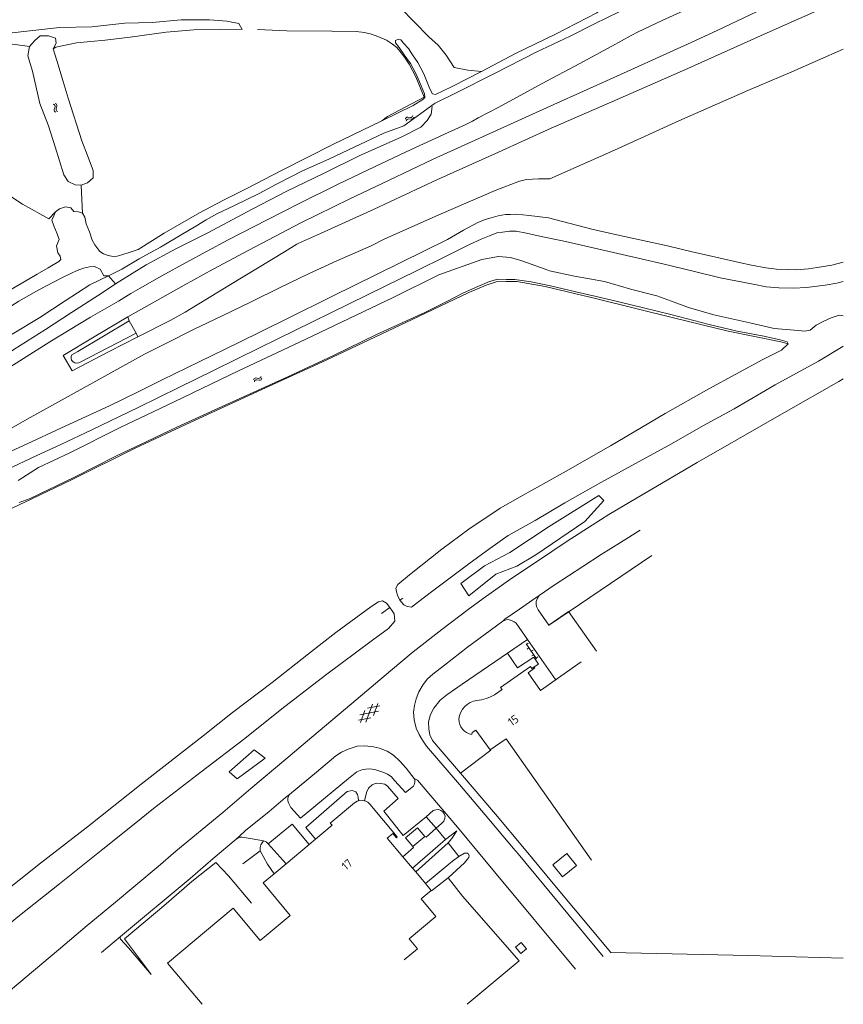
# Model space of a CAD drawing. Header units: metres. Extents: x 157366 to 159470, y 577030 to 578469.
# Tile 24 of 35: x 159270 to 159468, y 577032 to 577269. Entities that reach past the tile are written whole.
import ezdxf

# ---------------------------------------------------------------- set-up
doc = ezdxf.new("R2010")
doc.units = ezdxf.units.M
doc.header["$MEASUREMENT"] = 0
for name, color, linetype, lineweight in [('Gbkn_B01_hoofdgebouw', 1, 'Continuous', 18), ('Gbkn_B02_bijgebouw', 1, 'Continuous', 18), ('Gbkn_B14_dakrand bijgebouw', 1, 'Continuous', 18), ('Gbkn_S01_gesloten verharding (k)', 252, 'Continuous', 18), ('Gbkn_S02_open verharding', 252, 'Continuous', 18), ('Gbkn_S05_water', 252, 'Continuous', 18), ('Gbkn_T00_terreinafscheiding', 252, 'Continuous', 18), ('Gbkn_T02_raster', 252, 'Continuous', 18), ('Gbkn_T03_hek', 252, 'Continuous', 18), ('Gbkn_T04_heg', 252, 'Continuous', 18), ('Gbkn_T09_insteek sloot', 252, 'Continuous', 18), ('Gbkn_T20_overige afscheiding', 252, 'Continuous', 18), ('Gbkn_V00_kant verharding', 252, 'Continuous', 18), ('Gbkn_Z02_huisnummer', 252, 'Continuous', 18)]:
    doc.layers.add(name, color=color, linetype=linetype, lineweight=lineweight)
doc.styles.add('NLCS-ISO-M1000-T25', font='NLCS-ISO.ttf', dxfattribs={"height": 2.5})

msp = doc.modelspace()

# ---------------------------------------------------------------- linework, layer by layer
at = {"layer": 'Gbkn_B01_hoofdgebouw', "flags": 128}
for points in [[(159393.66, 577113.23), (159393.83, 577112.99), (159392.21, 577111.84), (159395.21, 577107.59), (159404.91, 577114.43)], [(159385.62, 577108.32), (159392.76, 577113.35)], [(159392.76, 577113.35), (159393.11, 577112.84), (159393.66, 577113.23)], [(159384.18, 577106.55), (159385.98, 577107.82), (159385.62, 577108.32)], [(159407.46, 577066.89), (159386.93, 577095.99), (159383.09, 577093.32), (159379.7, 577098.07), (159378.82, 577097.46), (159378.72, 577097.01)], [(159344.73, 577075.78), (159350.57, 577080.65), (159351.15, 577081.01), (159351.54, 577081.14)], [(159351.54, 577081.14), (159351.8, 577081.23), (159352.97, 577081.14)], [(159352.97, 577081.14), (159353.14, 577081.12), (159353.74, 577080.81), (159354.25, 577080.34), (159360.82, 577072.47), (159360.6, 577072.26)], [(159341.2, 577071.92), (159345.18, 577075.24), (159344.73, 577075.78)], [(159365.66, 577074.66), (159362.79, 577072.22), (159364.57, 577070.12)], [(159364.57, 577070.12), (159367.43, 577072.56), (159365.66, 577074.66)], [(159339.67, 577070.64), (159341.2, 577071.92)], [(159360.6, 577072.26), (159359.74, 577073.27), (159358.42, 577072.17), (159362.16, 577067.7)], [(159334.12, 577066.02), (159339.67, 577070.64)], [(159362.16, 577067.7), (159364.49, 577064.92)], [(159331.25, 577063.62), (159334.12, 577066.02)], [(159364.49, 577064.92), (159365.23, 577064.04)], [(159328.6, 577061.41), (159331.25, 577063.62)], [(159365.23, 577064.04), (159367.55, 577061.27)], [(159335.1, 577053.63), (159328.6, 577061.41)], [(159368.93, 577059.62), (159366.52, 577057.59), (159370.03, 577053.39), (159363.63, 577048.03), (159365.64, 577045.63), (159362.46, 577042.97)], [(159367.55, 577061.27), (159368.93, 577059.62)], [(159313.98, 577032.29), (159305.7, 577042.19), (159321.44, 577055.35), (159327.9, 577047.61), (159335.1, 577053.63)]]:
    msp.add_lwpolyline(points, dxfattribs=at)
at = {"layer": 'Gbkn_B01_hoofdgebouw'}
for points in [[(159379.92, 577105.17, 0.343013), (159375.58, 577100.76)], [(159379.92, 577105.17, 0.106081), (159384.18, 577106.55)]]:
    msp.add_lwpolyline(points, format="xyb", dxfattribs=at)
at = {"layer": 'Gbkn_B01_hoofdgebouw', "extrusion": (0, 0, -1)}
msp.add_lwpolyline([(-159378.72, 577097.01, 0.370155), (-159375.58, 577100.76)], format="xyb", dxfattribs=at)
at = {"layer": 'Gbkn_B02_bijgebouw', "flags": 128}
msp.add_lwpolyline([(159389.19, 577045.97), (159390.46, 577044.44), (159391.84, 577045.59), (159390.56, 577047.12), (159389.19, 577045.97)], dxfattribs=at)
at = {"layer": 'Gbkn_B14_dakrand bijgebouw', "flags": 128}
msp.add_lwpolyline([(159401.48, 577068.47), (159403.82, 577065.58), (159400.49, 577062.87), (159398.14, 577065.76), (159401.48, 577068.47)], dxfattribs=at)
at = {"layer": 'Gbkn_S01_gesloten verharding (k)'}
for points in [[(159353.29, 577100), (159354.84, 577104.33)], [(159355.14, 577101.57), (159356.16, 577104.44)], [(159356.33, 577102.58), (159351.8, 577101.75)], [(159351.97, 577099.88), (159352.99, 577102.76)], [(159356.65, 577103.87), (159353.65, 577103.32)], [(159354.48, 577101.01), (159351.48, 577100.46)]]:
    msp.add_lwpolyline(points, dxfattribs=at)
at = {"layer": 'Gbkn_S02_open verharding'}
for points in [[(159391.71, 577118.78), (159394.24, 577115.18)], [(159392.24, 577118.9), (159391.83, 577118.62)], [(159392.4, 577117.8), (159391.99, 577117.51)], [(159393.39, 577117.27), (159392.98, 577116.98)], [(159393.55, 577116.16), (159393.14, 577115.87)], [(159394.54, 577115.63), (159394.13, 577115.34)]]:
    msp.add_lwpolyline(points, dxfattribs=at)
at = {"layer": 'Gbkn_S05_water'}
for points in [[(159278.68, 577247.58, 0.417728), (159278.27, 577248.21)], [(159278.48, 577246.94, 0.417728), (159278.88, 577246.31)], [(159279.14, 577247.73, 0.417728), (159278.73, 577248.36)], [(159278.94, 577247.09, 0.417728), (159279.34, 577246.45)], [(159363.32, 577245.12, 0.417728), (159362.76, 577244.62)], [(159363.54, 577244.69, 0.417728), (159362.98, 577244.19)], [(159363.98, 577245.03, 0.417728), (159364.54, 577245.53)], [(159364.2, 577244.6, 0.417728), (159364.76, 577245.1)], [(159326.88, 577182.56, 0.417728), (159326.3, 577182.08)], [(159327.54, 577182.45, 0.417728), (159328.11, 577182.93)], [(159327.75, 577182.02, 0.417728), (159328.32, 577182.5)], [(159327.08, 577182.13, 0.417728), (159326.51, 577181.65)]]:
    msp.add_lwpolyline(points, format="xyb", dxfattribs=at)
for points in [[(159278.48, 577246.94), (159278.68, 577247.58)], [(159278.94, 577247.09), (159279.14, 577247.73)], [(159363.98, 577245.03), (159363.32, 577245.12)], [(159364.2, 577244.6), (159363.54, 577244.69)], [(159327.54, 577182.45), (159326.88, 577182.56)], [(159327.75, 577182.02), (159327.08, 577182.13)]]:
    msp.add_lwpolyline(points, dxfattribs=at)
at = {"layer": 'Gbkn_T00_terreinafscheiding', "flags": 128}
for points in [[(159361.52, 577271.41), (159368.35, 577264.41), (159370.66, 577262.36), (159372.52, 577260.02), (159374.48, 577257.02), (159377.77, 577256.43), (159381.06, 577256.1)], [(159358.48, 577245.27), (159357.08, 577244.2)], [(159284.92, 577228.84), (159285.28, 577222.11)], [(159293.22, 577205.1), (159291.52, 577207.05)], [(159234.45, 577166.23), (159239.08, 577169.47), (159247.58, 577174.85), (159251.09, 577177.37), (159260.52, 577183.68), (159268.8, 577189.4), (159276.42, 577194.2), (159282.67, 577198.25), (159289.98, 577202.97), (159293.22, 577205.1)], [(159409.22, 577154.38), (159397.29, 577146.9), (159387.83, 577140.69), (159381.74, 577137.51), (159376.05, 577133.26), (159378.01, 577130.3), (159384.46, 577135.51), (159389.5, 577137.41), (159394.03, 577140.14), (159405.81, 577148.1), (159410.37, 577153.19), (159409.22, 577154.38)], [(159375.97, 577087.73), (159371.09, 577093.41), (159369.29, 577095.61), (159368.64, 577096.91), (159368.37, 577098.33), (159368.33, 577100.07), (159368.82, 577101.8), (159369.56, 577103.35), (159371.14, 577105.26), (159372.73, 577106.55), (159376.42, 577109.07), (159387.26, 577116.53)], [(159322.38, 577086.36), (159320.5, 577088.06), (159326.43, 577093.35), (159329.08, 577091.31), (159322.38, 577086.36)], [(159367.74, 577077.28), (159370.15, 577074.52)], [(159327.89, 577069.13), (159327.88, 577069.91), (159328.04, 577070.55), (159328.71, 577071.5)]]:
    msp.add_lwpolyline(points, dxfattribs=at)
at = {"layer": 'Gbkn_T02_raster', "flags": 128}
for points in [[(159323.55, 577266.14), (159318.46, 577266.23), (159312.01, 577266.07), (159305.36, 577265.51), (159296.75, 577264.3), (159290.73, 577263.61), (159283.86, 577262.93), (159278.85, 577261.91), (159278.25, 577261.49)], [(159358.48, 577245.27), (159367.25, 577249.94), (159365.28, 577254.81), (159363.7, 577257.8), (159362.74, 577259.27), (159361.77, 577260.53), (159360.73, 577261.82), (159359.7, 577262.62), (159358.19, 577263.59), (159356.18, 577264.51), (159354.63, 577265.04), (159352.91, 577265.45), (159350.94, 577265.66), (159345.07, 577265.77), (159334.31, 577265.83), (159327.26, 577266.13)], [(159228.13, 577253.38), (159227.81, 577259.53), (159244.66, 577261.13), (159259.2, 577262.54), (159268.54, 577262.65), (159272.52, 577262.06)], [(159265.42, 577149.95), (159273.12, 577153.53), (159282.6, 577158.12), (159297.89, 577165.7), (159310.05, 577171.39), (159328.3, 577179.8), (159343.74, 577186.8), (159365.91, 577197.32), (159377.99, 577203.03), (159382.14, 577204.83), (159384.58, 577205.58), (159386.86, 577205.71), (159389.47, 577205.72), (159396.28, 577204.5), (159408.42, 577201.64), (159427.45, 577196.91), (159440.26, 577193.81), (159452.89, 577191.18), (159454.6, 577190.75)], [(159362.11, 577129.72), (159361.46, 577129.23)], [(159357.01, 577126.01), (159359.02, 577127.49)], [(159375.97, 577087.73), (159383.25, 577093.26)], [(159391.35, 577069.56), (159384.38, 577077.91), (159375.97, 577087.73)], [(159323.71, 577065.99), (159327.89, 577069.13)], [(159327.89, 577069.13), (159329.69, 577065.88), (159331.25, 577063.62)], [(159467.86, 577043.33), (159445.14, 577043.97), (159412.07, 577044.75), (159398.64, 577060.79), (159391.35, 577069.56)], [(159325.79, 577056.54), (159320.28, 577063.11), (159317.28, 577066.29), (159311.49, 577061.72), (159304.75, 577055.92), (159295.38, 577048.01), (159298.73, 577043.5), (159301.76, 577039.43)], [(159369.04, 577059.48), (159373.01, 577062.59)]]:
    msp.add_lwpolyline(points, dxfattribs=at)
at = {"layer": 'Gbkn_T03_hek', "flags": 128}
msp.add_lwpolyline([(159376.49, 577058.22), (159390.06, 577042.68), (159377.62, 577032.29)], dxfattribs=at)
at = {"layer": 'Gbkn_T04_heg', "flags": 128}
msp.add_lwpolyline([(159233.45, 577244.72), (159249.79, 577237.33), (159261.39, 577230.51), (159270.91, 577224.21), (159277.2, 577220.73), (159278.83, 577222.41)], dxfattribs=at)
at = {"layer": 'Gbkn_T09_insteek sloot', "flags": 128}
for points in [[(159467.45, 577298.73), (159460.06, 577295.76), (159446.71, 577289.73), (159437.63, 577285.52), (159425.42, 577279.44), (159418.3, 577275.97), (159413.78, 577273.7), (159411.06, 577272.07), (159408.67, 577270.11), (159398.82, 577265.05), (159389.17, 577260.36), (159381.06, 577256.1)], [(159369.9, 577248.46), (159374.94, 577250.99), (159384.11, 577255.61), (159394.11, 577260.7), (159402.27, 577264.54), (159408.18, 577267.48), (159414.06, 577270.38), (159419.15, 577272.64), (159424.35, 577275.12), (159430.97, 577277.8), (159436.82, 577280.68), (159444.14, 577283.88), (159450.56, 577286.91), (159456.1, 577289.47), (159463.66, 577293.14), (159467.86, 577295.28)], [(159278.25, 577261.49), (159278.95, 577262.84), (159278.82, 577264.07), (159277.13, 577264.64), (159275.11, 577264.6), (159273.82, 577263.52), (159272.52, 577262.06)], [(159360.36, 577262.96), (159361.26, 577261.84), (159362.45, 577260.11), (159364, 577257.96), (159365.23, 577255.62), (159366.14, 577253.6), (159367.35, 577250.72), (159367.39, 577249.85), (159366.92, 577249.36), (159364.62, 577247.94), (159357.08, 577244.2)], [(159361.68, 577263.69), (159361.08, 577263.82), (159360.42, 577263.53), (159360.36, 577262.96)], [(159381.06, 577256.1), (159374.02, 577252.49), (159370.01, 577250.55), (159369.25, 577250.75), (159368.62, 577251.94), (159367.16, 577255.54), (159365.74, 577258.22), (159364.45, 577260.11), (159363.5, 577261.58), (159362.33, 577262.86), (159361.75, 577263.61), (159361.68, 577263.69)], [(159272.52, 577262.06), (159272.14, 577259.83), (159273.31, 577256.17), (159275.06, 577248.4), (159277.1, 577243.06), (159278.7, 577238.03), (159280.81, 577231.31), (159281.85, 577229.72), (159283.55, 577228.9), (159284.92, 577228.84)], [(159284.92, 577228.84), (159286.48, 577229.36), (159287.85, 577230.6), (159287.87, 577232.36), (159286.44, 577235.94), (159285.15, 577239.4), (159281.8, 577249.7), (159280.61, 577253.71), (159279.13, 577258.69), (159278.25, 577261.49)], [(159362.38, 577243.02), (159369.66, 577248.29), (159369.9, 577248.46)], [(159357.08, 577244.2), (159345.34, 577238.56), (159333.04, 577232.32), (159324.71, 577227.98), (159319.09, 577225.23), (159313.33, 577222.14), (159304.87, 577217.26), (159298.63, 577213.39), (159296.71, 577212.72), (159294.71, 577212.08), (159293.07, 577211.63), (159291.46, 577211.94), (159290.32, 577212.34), (159289.4, 577212.9), (159288.22, 577214.51), (159287.62, 577215.6), (159286.97, 577217.59), (159286.19, 577219.52), (159285.82, 577221.11), (159285.28, 577222.11)], [(159291.52, 577207.05), (159294.75, 577208.64), (159298.83, 577211.12), (159303.97, 577213.93), (159308.97, 577216.87), (159312.47, 577218.97), (159314.92, 577220.48), (159317.66, 577222), (159321.58, 577223.84), (159327.67, 577226.77), (159331.84, 577229.04), (159335.14, 577230.71), (159338.1, 577232.23), (159344.4, 577235.06), (159350.48, 577237.93), (159357.56, 577241.24), (159362.38, 577243.02)], [(159285.28, 577222.11), (159284.31, 577222.43), (159283.19, 577222.51), (159282.51, 577223.36), (159281.2, 577223.6), (159279.73, 577223.11), (159278.83, 577222.41)], [(159278.83, 577222.41), (159278.36, 577221.42), (159277.89, 577220.41), (159278.38, 577219.05), (159279.23, 577217.15), (159279.64, 577215.77), (159279.03, 577214.21), (159279.33, 577212.55), (159279.9, 577211.78), (159280.11, 577211.01), (159279.61, 577210.48), (159277.03, 577209), (159274.43, 577207.49), (159271.28, 577205.63), (159267.31, 577203.3), (159265.37, 577202.16), (159260.18, 577198.78), (159258.18, 577197.51), (159254.51, 577194.72), (159251.87, 577192.8)], [(159396.53, 577208.54), (159390.44, 577210.7), (159388, 577211.46), (159385.14, 577211.71), (159381.1, 577211.01), (159370.76, 577207.29)], [(159248.04, 577183.22), (159250.55, 577186.5), (159252.7, 577188.68), (159255.27, 577190.76), (159256.88, 577192.03), (159259.17, 577193.66), (159262.68, 577196.34), (159264.95, 577197.94), (159267.11, 577199.1), (159270.02, 577200.98), (159274.82, 577203.66), (159280.17, 577206.52), (159282.63, 577207.68), (159284, 577208.3), (159285.52, 577208.9), (159286.95, 577209.2), (159288.19, 577209.26), (159289.51, 577208.65), (159290.42, 577207.06), (159291.52, 577207.05)], [(159396.53, 577208.54), (159397.31, 577208.22), (159403.38, 577207.01), (159410.56, 577205.68), (159417.09, 577203.8), (159423.1, 577202.23), (159426.63, 577200.94), (159430.73, 577199.49), (159436.76, 577197.67), (159445.44, 577195.76), (159451.23, 577194.41), (159456.99, 577193.91), (159458.65, 577193.75), (159459.88, 577194.03), (159461.38, 577195.19), (159463.04, 577196.1), (159464.98, 577196.99), (159466.85, 577197.6), (159467.86, 577197.48)], [(159269.86, 577157.97), (159274.75, 577161.08), (159282.27, 577164.59), (159294.32, 577170.67), (159307.3, 577176.84), (159322.69, 577184.3), (159338.68, 577191.8), (159359.79, 577201.89), (159370.76, 577207.29)], [(159454.6, 577190.75), (159454.37, 577191.24), (159452.73, 577191.67), (159448.75, 577192.56), (159442.37, 577193.81), (159435.7, 577195.39), (159426.49, 577197.77), (159419.91, 577199.38), (159414, 577200.84), (159408.24, 577202.19), (159403.67, 577203.2), (159397.57, 577204.63), (159392.98, 577205.62), (159389.02, 577206.15), (159386.99, 577206.2), (159384.96, 577206.29), (159382.97, 577205.71), (159380.11, 577204.51), (159376.68, 577203), (159372.72, 577200.88), (159367.43, 577198.24), (159355.81, 577192.96), (159345.47, 577187.92), (159334.85, 577182.96), (159327.25, 577179.56), (159318.79, 577175.71), (159307.93, 577170.78), (159300.71, 577167.3), (159293.47, 577163.9), (159283.33, 577158.76), (159272.69, 577153.61), (159270.07, 577152.7)], [(159361.46, 577129.23), (159360.89, 577130.44), (159360.65, 577131.23), (159360.47, 577132.09), (159360.91, 577133), (159363.74, 577135.32), (159371.47, 577141.48), (159377.98, 577146.31), (159385.48, 577151.35), (159390.28, 577154.06), (159400.61, 577159.79), (159411.99, 577166.3), (159425.13, 577173.99), (159435.61, 577179.91), (159448.54, 577186.96), (159453.03, 577189.21), (159454.6, 577190.75)], [(159467.86, 577190.19), (159467.73, 577190.1), (159461.93, 577186.56), (159451.54, 577180.88), (159441.63, 577175.12), (159434.28, 577171.11), (159426.59, 577166.71), (159418.02, 577162.06), (159409.7, 577157.5), (159401.02, 577152.58), (159393.87, 577148.32), (159387.42, 577144.74), (159383.01, 577141.66), (159378.01, 577137.98), (159369.32, 577131.49), (159365.65, 577128.66), (159364.2, 577127.56), (159363.15, 577127.71), (159362.36, 577128.13), (159361.89, 577128.65), (159361.46, 577129.23)], [(159359.02, 577127.49), (159358.23, 577128.52), (159357.26, 577129.07), (159356.34, 577128.85), (159354.46, 577127.65), (159346.07, 577121.47), (159339.52, 577116.37), (159330.76, 577109.53), (159321.24, 577102.28), (159314.26, 577096.73), (159299.32, 577085.08), (159286.46, 577074.89), (159275.21, 577066.14), (159264.89, 577058.03)], [(159313.73, 577088.08), (159324.22, 577096.06), (159333.08, 577103.18), (159343.61, 577111.21), (159354.9, 577119.67), (159358.74, 577122.42), (159360.21, 577124.19), (159360.04, 577125.98), (159359.61, 577126.7), (159359.02, 577127.49)], [(159243.98, 577032.29), (159251.23, 577038.16), (159262.25, 577047.12), (159269.72, 577053.28), (159279.77, 577061.15), (159290.19, 577069.53), (159297.66, 577075.47), (159302.31, 577079.24), (159313.73, 577088.08)]]:
    msp.add_lwpolyline(points, dxfattribs=at)
at = {"layer": 'Gbkn_T20_overige afscheiding', "flags": 128}
for points in [[(159323.55, 577266.14), (159322.78, 577267.6), (159319.89, 577268.16), (159315.76, 577268.47), (159308.91, 577268.46), (159302, 577267.81), (159295.44, 577267.67), (159287.52, 577266.8), (159279.72, 577266.66), (159266.97, 577265.17), (159258.99, 577264.69), (159250.48, 577264.23), (159237.79, 577263.48), (159231.3, 577262.52), (159228.43, 577261.75), (159226.45, 577260.69), (159226.14, 577258.57), (159226.36, 577255.28), (159228.13, 577253.38)], [(159293.22, 577205.1), (159300.55, 577209.73), (159307.68, 577213.55), (159315.17, 577217.3), (159326.13, 577223.09), (159334.29, 577227.33), (159343.14, 577231.61), (159351.68, 577235.88), (159361.93, 577240.36), (159366.49, 577242.72), (159367.96, 577244.33), (159368.98, 577245.86), (159369.17, 577247.71)], [(159235.4, 577170.47), (159242.3, 577175.27), (159249.51, 577180.41), (159255.71, 577184.52), (159262.93, 577189.7), (159268.39, 577193.03), (159275.02, 577197.07), (159281.12, 577201.09), (159287.02, 577204.9), (159291.52, 577207.05)]]:
    msp.add_lwpolyline(points, dxfattribs=at)
at = {"layer": 'Gbkn_V00_kant verharding', "flags": 128}
for points in [[(159467.86, 577280.34), (159460.45, 577276.77), (159451.14, 577272.31), (159445.63, 577269.77), (159437.59, 577265.94), (159430.45, 577262.62), (159422.83, 577259.16), (159412.66, 577254.54), (159398.36, 577248.16), (159383.74, 577241.54), (159369.39, 577235.01), (159358.72, 577229.94), (159349.42, 577225.5), (159337.7, 577219.74), (159325.22, 577213.19), (159316.63, 577208.64), (159309.64, 577204.84), (159296.13, 577197.2)], [(159265.35, 577183.64), (159277.46, 577191.21), (159287.19, 577197.13), (159293.9, 577201.01), (159296.87, 577202.81), (159299.11, 577204.11), (159304.28, 577207.04), (159310.13, 577210.29), (159320.23, 577215.67), (159329.73, 577220.57), (159337.14, 577224.36), (159346.64, 577229.01), (159355.51, 577233.3), (159364.13, 577237.36), (159372.99, 577241.42), (159377.1, 577243.31), (159378.83, 577244.15), (159380.25, 577244.93), (159385.15, 577247.52), (159395.58, 577253.22), (159404.61, 577258.02), (159412.29, 577262.16), (159416.91, 577264.72), (159418.43, 577265.51), (159424.41, 577268.29), (159439.05, 577275.05)], [(159298.57, 577192.44), (159306.29, 577196.31), (159309.94, 577198.36), (159320.76, 577205), (159333.72, 577212.81), (159336.68, 577214.64), (159338.06, 577215.26), (159342.35, 577217.21), (159355.23, 577223.06), (159370.31, 577230.07), (159385.11, 577236.76), (159397.75, 577242.5), (159412.34, 577248.8), (159430.53, 577256.82), (159448.83, 577265), (159465.8, 577272.51), (159467.86, 577273.41)], [(159467.86, 577261.44), (159455.5, 577256.02), (159444.91, 577251.5), (159428.38, 577244.21), (159412.96, 577237.19), (159397.39, 577230.3), (159394.68, 577230.35), (159391.85, 577230.16), (159390.17, 577229.79), (159384.29, 577227.51), (159371.35, 577221.91), (159357.82, 577215.89), (159354.57, 577214.28), (159346.33, 577210.65), (159339.54, 577207.56), (159332.68, 577204.22), (159325.78, 577200.84), (159318.63, 577197.39), (159312.1, 577194.23), (159304.92, 577190.63), (159300.13, 577188.24), (159281.84, 577178.12), (159271.99, 577172.69), (159263.82, 577168.01)], [(159298.48, 577179.16), (159304.42, 577182.11), (159313.25, 577186.43), (159322.82, 577191.06), (159334.29, 577196.77), (159345.29, 577202.16), (159355.81, 577207.37), (159367.36, 577213.06), (159372.9, 577215.75), (159376.69, 577217.97), (159380.14, 577219.87), (159381.92, 577220.56), (159383.33, 577220.97), (159385, 577221.41), (159386.75, 577221.73), (159387.96, 577221.78), (159389.46, 577221.83), (159392.49, 577221.55), (159397.09, 577220.94), (159407.51, 577218.27), (159413.51, 577216.89), (159419.02, 577215.7), (159425.64, 577214.26), (159431.62, 577212.85), (159438.02, 577211.4), (159442.89, 577210.22), (159445.85, 577209.58), (159449.3, 577208.96), (159451.86, 577208.68), (159454.35, 577208.54), (159456.66, 577208.51), (159459.47, 577208.75), (159461.6, 577209.05), (159465.1, 577209.61), (159467.86, 577210.36)], [(159467.86, 577205.68), (159466.3, 577205.32), (159463.48, 577204.79), (159459.02, 577204.27), (159455.88, 577204.07), (159452.38, 577204.15), (159449.35, 577204.44), (159446.2, 577205.02), (159438.29, 577206.54), (159432.11, 577208.09), (159424.53, 577209.9), (159419.68, 577211.03), (159407.84, 577213.74), (159400.48, 577215.46), (159395.32, 577216.52), (159391.79, 577217.3), (159389.31, 577217.8), (159387.73, 577217.74), (159386.08, 577217.54), (159384.71, 577217.38), (159382.92, 577216.68), (159380.97, 577215.85), (159378.16, 577214.59), (159372.53, 577211.81), (159365.46, 577208.26)], [(159365.46, 577208.26), (159357.94, 577204.61), (159349.23, 577200.3), (159336.2, 577193.92), (159327.77, 577189.75), (159316.73, 577184.35), (159308.4, 577180.26), (159298.61, 577175.45), (159287.53, 577170.11), (159280.06, 577166.6), (159274.29, 577163.92), (159266.86, 577160.47)], [(159296.13, 577197.2), (159288.08, 577192.4), (159280.65, 577187.94), (159282.8, 577184.3), (159291.7, 577188.93), (159298.57, 577192.44)], [(159296.13, 577197.2), (159296.46, 577196.26)], [(159296.46, 577196.26), (159284.15, 577188.92), (159282.71, 577188.06), (159282.53, 577187.67), (159282.56, 577187.2), (159282.67, 577186.81), (159283.01, 577186.46), (159283.47, 577186.2), (159283.92, 577186.12), (159284.36, 577186.18), (159284.85, 577186.42), (159298.14, 577193.3)], [(159296.46, 577196.26), (159298.14, 577193.3)], [(159298.14, 577193.3), (159298.57, 577192.44)], [(159307.66, 577069.02), (159318.95, 577078.33), (159325.63, 577084.08), (159334.09, 577091.1), (159340.33, 577096.4), (159349.93, 577104.47), (159359.2, 577112.27), (159364.65, 577116.88), (159371.54, 577122.23), (159377.81, 577126.99), (159381.39, 577129.64), (159388.31, 577134.49), (159394.71, 577138.79), (159401.38, 577143.23), (159407.6, 577147.22), (159411.6, 577149.76), (159418.22, 577153.68), (159425.55, 577158.03), (159432.76, 577162.25), (159442.73, 577167.97), (159453.58, 577174.19), (159466.77, 577181.7), (159467.86, 577182.32)], [(159264.52, 577163.38), (159272, 577166.72), (159280.23, 577170.55), (159291.78, 577175.87), (159298.48, 577179.16)], [(159419.14, 577146.01), (159414.36, 577143.05), (159409.77, 577140.19), (159405.32, 577137.31), (159398.5, 577132.85), (159394.89, 577130.38)], [(159397.09, 577123.2), (159421.88, 577139.99)], [(159394.89, 577130.38), (159394.18, 577129.89), (159390.16, 577127.12), (159386.62, 577124.66), (159386.12, 577124.23)], [(159394.89, 577130.38), (159394.44, 577129.69), (159394.13, 577128.96), (159394.11, 577128.31), (159394.24, 577127.74), (159394.6, 577126.92), (159397.15, 577123.27), (159401.92, 577126.56), (159408.61, 577117.04)], [(159386.12, 577124.23), (159377.67, 577117.94), (159372.12, 577113.62), (159369.35, 577111.46), (159368.06, 577110.33), (159367.03, 577109.01), (159365.97, 577107.24), (159365.35, 577105.56), (159364.96, 577103.98), (159364.73, 577102.39), (159364.9, 577100.53), (159365.38, 577098.56), (159366.06, 577096.98), (159366.83, 577095.64), (159367.82, 577094.19), (159375.71, 577085.05), (159381.92, 577077.76), (159388.71, 577069.64), (159389.8, 577068.38)], [(159387.26, 577116.53), (159392.03, 577119.83), (159389.35, 577123.7), (159388.87, 577124.05), (159388.23, 577124.33), (159387.45, 577124.57), (159386.92, 577124.52), (159386.12, 577124.23)], [(159398.81, 577110.25), (159392.03, 577119.83)], [(159393.66, 577113.23), (159394.74, 577113.92), (159393.61, 577115.53), (159389.7, 577112.98), (159387.26, 577116.53)], [(159364.87, 577086.43), (159362.95, 577088.96), (159361.39, 577090.63), (159359.87, 577092.09), (159358.4, 577092.99), (159356.58, 577093.73), (159355.08, 577094.05), (159353.02, 577094.27), (159351.19, 577094.18), (159349.04, 577093.53), (159347.45, 577092.77), (159346.08, 577091.93), (159341.43, 577088), (159334.98, 577082.63)], [(159334.98, 577082.63), (159334.64, 577082.09), (159334.57, 577081.64), (159334.55, 577081.14), (159334.73, 577080.62), (159335.3, 577079.54), (159336.1, 577078.64), (159337.6, 577076.95), (159349.11, 577086.42), (159351.09, 577088.06), (159352.28, 577088.55), (159353.23, 577088.72), (159354.17, 577088.78), (159355.39, 577088.61), (159356.39, 577088.32), (159357.32, 577087.99), (159358.44, 577087.48), (159359.38, 577086.91), (159360.25, 577085.9), (159362.78, 577083.09), (159364.74, 577084.62), (159364.9, 577084.97), (159365, 577085.54), (159365.05, 577085.9), (159365.01, 577086.18), (159364.87, 577086.43)], [(159384.18, 577064.08), (159375.24, 577074.79), (159365.63, 577086.03), (159364.87, 577086.43)], [(159351.54, 577081.14), (159351.41, 577082.01), (159351.23, 577082.64), (159350.87, 577083.28), (159350, 577083.55), (159348.78, 577083.34), (159338.87, 577074.71), (159341.2, 577071.92)], [(159367.74, 577077.28), (159362.25, 577072.81), (159357.55, 577078.62), (159360.99, 577081.66), (159358.48, 577084.58), (159357.86, 577085.11), (159356.86, 577085.27), (159355.73, 577085.33), (159354.76, 577084.96), (159353.94, 577084.15), (159353.42, 577083.11), (159352.97, 577081.14)], [(159334.98, 577082.63), (159334.02, 577081.89), (159330.09, 577078.53), (159324.41, 577074.02), (159322.92, 577072.65), (159322.17, 577071.9)], [(159370.15, 577074.52), (159371.46, 577075.67), (159371.96, 577076.23), (159372.21, 577076.96), (159372.3, 577077.43), (159372.1, 577078.01), (159371.71, 577078.49), (159371.24, 577078.8), (159370.75, 577079.01), (159370.05, 577078.97), (159369.45, 577078.76), (159367.74, 577077.28)], [(159339.67, 577070.64), (159335.57, 577075.53), (159329.83, 577070.8)], [(159367.43, 577072.56), (159367.71, 577072.36), (159370.15, 577074.52)], [(159372.42, 577071.86), (159370.15, 577074.52)], [(159373.01, 577070.99), (159373.93, 577072.03), (159375.11, 577073.92), (159372.42, 577071.86)], [(159322.17, 577071.9), (159316.6, 577067.28), (159311.08, 577062.49)], [(159328.71, 577071.5), (159325.98, 577072.01), (159323.59, 577072.39), (159323.01, 577072.37), (159322.56, 577072.16), (159322.17, 577071.9)], [(159329.83, 577070.8), (159329.34, 577071.3), (159328.71, 577071.5)], [(159372.42, 577071.86), (159370.55, 577070.24), (159364.49, 577064.92)], [(159263.91, 577032.29), (159279.5, 577045.39), (159286.39, 577051.2), (159292.68, 577056.4), (159303.43, 577065.38), (159307.66, 577069.02)], [(159334.12, 577066.02), (159329.83, 577070.8)], [(159362.16, 577067.7), (159364.73, 577069.91), (159364.57, 577070.12)], [(159365.23, 577064.04), (159373.01, 577070.99)], [(159375.6, 577067.77), (159373.01, 577070.99)], [(159375.6, 577067.77), (159374.05, 577066.65), (159372.7, 577065.5), (159367.55, 577061.27)], [(159373.01, 577062.59), (159376.97, 577066.25), (159377.57, 577067.04), (159377.96, 577067.51), (159378.04, 577068), (159377.75, 577068.51), (159376.97, 577068.58), (159375.6, 577067.77)], [(159389.8, 577068.38), (159410.21, 577043.77)], [(159311.08, 577062.49), (159294.43, 577048.55)], [(159376.49, 577058.22), (159373.01, 577062.59)], [(159384.18, 577064.08), (159403.61, 577040.75)], [(159294.43, 577048.55), (159289.83, 577044.72)], [(159294.43, 577048.55), (159294.34, 577048.39), (159294.33, 577048.19), (159294.43, 577047.9), (159296.35, 577045.84), (159301.76, 577039.43)]]:
    msp.add_lwpolyline(points, dxfattribs=at)

# ---------------------------------------------------------------- texts
at = {"layer": 'Gbkn_Z02_huisnummer', "style": 'NLCS-ISO-M1000-T25'}
for s, rotation, p in [('15', 35.2314, (159388.28, 577098.92)), ('17', 39.9303, (159348.51, 577064.31))]:
    msp.add_text(s, height=2, rotation=rotation, dxfattribs=at).set_placement(p)

doc.saveas('drawing.dxf')
